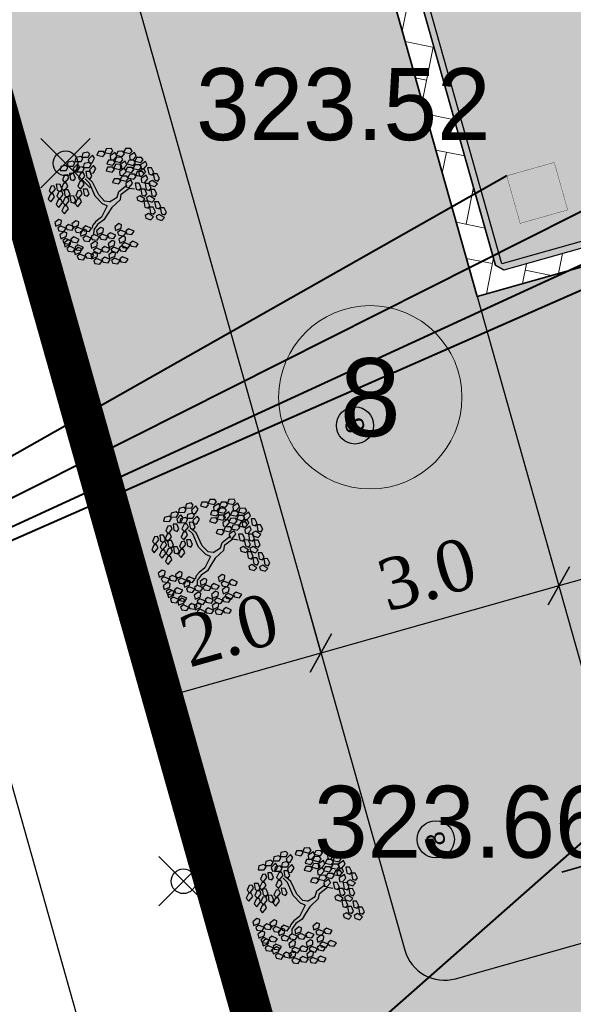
# Model space of a CAD drawing. Header units: metres. Extents: x 703615 to 712205, y 4306166 to 4311183.
# Tile 130 of 256: x 707613 to 707620, y 4308483 to 4308495. Entities that reach past the tile are written whole.
import ezdxf
from ezdxf.enums import TextEntityAlignment as Align

# ---------------------------------------------------------------- set-up
doc = ezdxf.new("R2010")
doc.units = ezdxf.units.M
doc.header["$LTSCALE"] = 0.5
doc.header["$PDMODE"] = 35
doc.header["$PDSIZE"] = 0.3
doc.linetypes.add('JIS_09_08', pattern=[10.75, 8, -0.55, 0.55, -0.55, 0.55, -0.55])
for name, color, linetype in [('(004) Точки рельефа', 7, 'Continuous'), ('zelen', 69, 'Continuous'), ('Номер пп.', 250, 'Continuous')]:
    doc.layers.add(name, color=color, linetype=linetype)
for name, color, linetype, lineweight in [('Граница УЧАСТКА', 7, 'Continuous', 140), ('ПЛАНИРОВКА', 7, 'Continuous', 5), ('尺寸线层', 3, 'Continuous', 18), ('粗实线层', 7, 'Continuous', 35)]:
    doc.layers.add(name, color=color, linetype=linetype, lineweight=lineweight)
doc.layers.add('Штрих ГАЗОН', color=7, linetype='Continuous', true_color=0xc8e389)
doc.layers.add('штрих ПРОЕЗДЫ', color=7, linetype='Continuous', true_color=0x415676)
doc.styles.add('ARIAL', font='arial.ttf', dxfattribs={"height": 1.75})
doc.styles.add('D-431', font='txt')
doc.styles.get("Standard").update_dxf_attribs({"font": 'times.ttf'})
doc.styles.add('Юлия', font='arial.ttf')
doc.styles.add('宋体', font='arial.ttf')
doc.linetypes.add('FENCELINE1', pattern='A,6.35,-2.54,[133,ltypeshp.shx,S=2.54,R=0,X=-2.54,Y=0],-2.54,25.4', length=36.83)
doc.dimstyles.new('300', dxfattribs={"dimscale": 0.5, "dimtxt": 1.25, "dimasz": 0.75, "dimexe": 0, "dimexo": 0, "dimgap": 0.5, "dimtad": 1, "dimdec": 1, "dimzin": 0, "dimdsep": 46, "dimtxsty": 'Standard', "dimblk": 'OBLIQUE', "dimcen": 0, "dimclrd": 256, "dimclre": 256, "dimclrt": 256, "dimadec": 1, "dimazin": 0, "dimtfac": 1, "dimtdec": 1, "dimtofl": 0, "dimtmove": 0, "dimatfit": 3, "dimfxl": 3, "dimtfill": 2, "dimtfillclr": 7, "dimtolj": 1, "dimtzin": 0, "dimlwd": 25, "dimlwe": -1, "dimarcsym": 0})

# ---------------------------------------------------------------- blocks, each defined once
blk = doc.blocks.new('z_98')
at = {"color": 92, "linetype": 'Continuous'}
for p, q in [((-283.2, 404.3), (-250.4, 431.2)), ((-221.2, 417), (-250.6, 376)), ((-250.4, 431.2), (-221.2, 417)), ((-219.5, 428.9), (-186.7, 455.8)), ((-216.1, 404.5), (-219.5, 428.9)), ((-157.5, 441.6), (-186.9, 400.7)), ((-186.7, 455.8), (-157.5, 441.6)), ((-0.5, 417), (15.7, 456.2)), ((13.9, 397), (-0.5, 417)), ((15.7, 456.2), (48.2, 457.4)), ((48.2, 457.4), (41.5, 407.4)), ((55.8, 418.1), (67.1, 445.4)), ((87.8, 379.2), (55.8, 418.1)), ((67.1, 445.4), (91.5, 442.3)), ((91.5, 442.3), (109.1, 403.7)), ((110.1, 404.5), (126.3, 443.6)), ((126.3, 443.6), (158.8, 444.9)), ((158.8, 444.9), (152.1, 394.9)), ((166.4, 405.6), (177.7, 432.8)), ((177.7, 432.8), (202.2, 429.8)), ((183, 389.3), (199.3, 428.5)), ((199.3, 428.5), (231.7, 429.7)), ((202.2, 429.8), (219.7, 391.2)), ((231.7, 429.7), (225.1, 379.7)), ((239.4, 390.4), (250.6, 417.7)), ((250.6, 417.7), (275.1, 414.6)), ((275.1, 414.6), (292.6, 376)), ((-286.6, 358.5), (-236.6, 364.9)), ((-277.1, 327.5), (-286.6, 358.5)), ((-279.9, 379.9), (-283.2, 404.3)), ((-250.6, 376), (-279.9, 379.9)), ((-235.1, 321.8), (-277.1, 327.5)), ((-236.6, 364.9), (-219.5, 340.9)), ((-219.5, 340.9), (-235.1, 321.8)), ((-222, 353.8), (-189.2, 380.7)), ((-218.7, 329.4), (-222, 353.8)), ((-189.4, 325.5), (-218.7, 329.4)), ((-186.9, 400.7), (-216.1, 404.5)), ((-160, 366.5), (-189.4, 325.5)), ((-189.2, 380.7), (-160, 366.5)), ((-158.5, 321.1), (-125.7, 348)), ((-158.3, 378.5), (-125.5, 405.4)), ((-154.9, 354), (-158.3, 378.5)), ((-125.7, 350.2), (-154.9, 354)), ((-96.5, 333.7), (-125.9, 292.8)), ((-96.3, 391.1), (-125.7, 350.2)), ((-125.7, 348), (-96.5, 333.7)), ((-125.5, 405.4), (-96.3, 391.1)), ((-94.8, 345.7), (-61.9, 372.6)), ((-91.4, 321.3), (-94.8, 345.7)), ((-32.7, 358.4), (-62.2, 317.4)), ((-61.9, 372.6), (-32.7, 358.4)), ((41.5, 407.4), (13.9, 397)), ((63.3, 350.2), (74.5, 377.5)), ((95.3, 311.2), (63.3, 350.2)), ((74.5, 377.5), (99, 374.4)), ((109.1, 403.7), (87.8, 379.2)), ((116.5, 335.8), (95.3, 311.2)), ((99, 374.4), (116.5, 335.8)), ((124.5, 384.5), (110.1, 404.5)), ((152.1, 394.9), (124.5, 384.5)), ((198.5, 366.6), (166.4, 405.6)), ((173.9, 337.7), (185.1, 364.9)), ((205.9, 298.7), (173.9, 337.7)), ((197.5, 369.3), (183, 389.3)), ((185.1, 364.9), (209.6, 361.9)), ((225.1, 379.7), (197.5, 369.3)), ((219.7, 391.2), (198.5, 366.6)), ((209.6, 361.9), (227.1, 323.2)), ((271.4, 351.4), (239.4, 390.4)), ((246.8, 322.5), (258, 349.8)), ((258, 349.8), (282.5, 346.7)), ((268.4, 325.2), (284.7, 364.4)), ((292.6, 376), (271.4, 351.4)), ((282.5, 346.7), (300.1, 308.1)), ((284.7, 364.4), (317.1, 365.6)), ((317.1, 365.6), (310.4, 315.6)), ((324.7, 326.3), (336, 353.6)), ((336, 353.6), (360.5, 350.5)), ((360.5, 350.5), (378, 311.9)), ((-417.4, 281.5), (-388.4, 296.2)), ((-415.9, 239.1), (-417.4, 281.5)), ((-373.6, 248), (-394.4, 227)), ((-388.4, 296.2), (-373.6, 248)), ((-339.7, 273.2), (-306.9, 300.1)), ((-336.4, 248.7), (-339.7, 273.2)), ((-307.1, 244.9), (-336.4, 248.7)), ((-277.7, 285.8), (-307.1, 244.9)), ((-306.9, 300.1), (-277.7, 285.8)), ((-276, 297.8), (-243.1, 324.7)), ((-272.6, 273.4), (-276, 297.8)), ((-243.4, 269.5), (-272.6, 273.4)), ((-214, 310.5), (-243.4, 269.5)), ((-243.1, 324.7), (-214, 310.5)), ((-225.4, 308.1), (-175.4, 314.5)), ((-215.9, 277), (-225.4, 308.1)), ((-173.9, 271.4), (-215.9, 277)), ((-175.4, 314.5), (-158.3, 290.5)), ((-158.3, 290.5), (-173.9, 271.4)), ((-161.9, 275.3), (-111.9, 281.7)), ((-152.4, 244.3), (-161.9, 275.3)), ((-155.2, 296.6), (-158.5, 321.1)), ((-125.9, 292.8), (-155.2, 296.6)), ((-120.6, 224.7), (-87.8, 251.6)), ((-111.9, 281.7), (-94.8, 257.7)), ((-94.8, 257.7), (-110.3, 238.6)), ((-62.2, 317.4), (-91.4, 321.3)), ((-87.8, 251.6), (-58.6, 237.3)), ((48.9, 283.4), (65.2, 322.6)), ((63.3, 263.4), (48.9, 283.4)), ((90.9, 273.8), (63.3, 263.4)), ((65.2, 322.6), (97.6, 323.8)), ((97.6, 323.8), (90.9, 273.8)), ((105.3, 284.5), (116.5, 311.8)), ((137.3, 245.5), (105.3, 284.5)), ((116.5, 311.8), (141, 308.7)), ((136, 238), (152.2, 277.2)), ((158.5, 270.1), (137.3, 245.5)), ((141, 308.7), (158.5, 270.1)), ((152.2, 277.2), (184.7, 278.4)), ((184.7, 278.4), (178, 228.4)), ((192.3, 239.2), (203.6, 266.4)), ((203.6, 266.4), (228, 263.4)), ((227.1, 323.2), (205.9, 298.7)), ((228, 263.4), (245.6, 224.7)), ((278.8, 283.5), (246.8, 322.5)), ((282.8, 305.2), (268.4, 325.2)), ((300.1, 308.1), (278.8, 283.5)), ((310.4, 315.6), (282.8, 305.2)), ((356.8, 287.4), (324.7, 326.3)), ((332.2, 258.4), (343.4, 285.7)), ((364.2, 219.4), (332.2, 258.4)), ((343.4, 285.7), (367.9, 282.6)), ((378, 311.9), (356.8, 287.4)), ((367.9, 282.6), (385.4, 244)), ((-436.3, 215.9), (-407.3, 230.5)), ((-434.8, 173.5), (-436.3, 215.9)), ((-413.3, 161.4), (-434.8, 173.5)), ((-394.4, 227), (-415.9, 239.1)), ((-392.5, 182.3), (-413.3, 161.4)), ((-407.3, 230.5), (-392.5, 182.3)), ((-400.4, 143.1), (-375.2, 186.8)), ((-375.2, 186.8), (-345.8, 185.9)), ((-370.4, 155.4), (-341.4, 170.1)), ((-345.8, 185.9), (-340, 161.9)), ((-343.1, 227.4), (-293.1, 233.8)), ((-333.6, 196.3), (-343.1, 227.4)), ((-341.4, 170.1), (-326.6, 121.9)), ((-291.6, 190.7), (-333.6, 196.3)), ((-318.5, 139.5), (-285.7, 166.4)), ((-293.1, 233.8), (-276, 209.8)), ((-276, 209.8), (-291.6, 190.7)), ((-285.7, 166.4), (-256.5, 152.2)), ((-254.8, 164.2), (-222, 191.1)), ((-251.5, 139.8), (-254.8, 164.2)), ((-192.8, 176.9), (-222.2, 135.9)), ((-222, 191.1), (-192.8, 176.9)), ((-184.3, 200), (-151.5, 226.9)), ((-181, 175.6), (-184.3, 200)), ((-151.8, 171.7), (-181, 175.6)), ((-110.3, 238.6), (-152.4, 244.3)), ((-122.3, 212.7), (-151.8, 171.7)), ((-151.5, 226.9), (-122.3, 212.7)), ((-117.3, 200.2), (-120.6, 224.7)), ((-88.1, 196.4), (-117.3, 200.2)), ((-58.6, 237.3), (-88.1, 196.4)), ((112.7, 216.6), (123.9, 243.9)), ((144.7, 177.6), (112.7, 216.6)), ((123.9, 243.9), (148.4, 240.8)), ((150.4, 218.1), (136, 238)), ((165.9, 202.2), (144.7, 177.6)), ((148.4, 240.8), (165.9, 202.2)), ((178, 228.4), (150.4, 218.1)), ((224.3, 200.2), (192.3, 239.2)), ((199.8, 171.2), (211, 198.5)), ((231.8, 132.3), (199.8, 171.2)), ((211, 198.5), (235.5, 195.4)), ((245.6, 224.7), (224.3, 200.2)), ((235.5, 195.4), (253, 156.8)), ((256, 180), (272.2, 219.2)), ((270.4, 160.1), (256, 180)), ((298, 170.5), (270.4, 160.1)), ((272.2, 219.2), (304.7, 220.4)), ((304.7, 220.4), (298, 170.5)), ((312.3, 181.2), (323.6, 208.4)), ((344.3, 142.2), (312.3, 181.2)), ((323.6, 208.4), (348, 205.4)), ((341.1, 202.6), (357.4, 241.8)), ((355.6, 182.6), (341.1, 202.6)), ((365.6, 166.7), (344.3, 142.2)), ((348, 205.4), (365.6, 166.7)), ((383.2, 193), (355.6, 182.6)), ((357.4, 241.8), (389.9, 243)), ((385.4, 244), (364.2, 219.4)), ((389.9, 243), (383.2, 193)), ((397.5, 203.7), (408.7, 231)), ((429.5, 164.8), (397.5, 203.7)), ((408.7, 231), (433.2, 227.9)), ((450.8, 189.3), (429.5, 164.8)), ((433.2, 227.9), (450.8, 189.3)), ((-474, 77.2), (-445, 91.8)), ((-455.1, 142.8), (-426.1, 157.5)), ((-453.5, 100.4), (-455.1, 142.8)), ((-432, 88.3), (-453.5, 100.4)), ((-445, 91.8), (-430.2, 43.6)), ((-411.3, 109.2), (-432, 88.3)), ((-426.1, 157.5), (-411.3, 109.2)), ((-369.9, 131.9), (-400.4, 143.1)), ((-389.3, 89.8), (-360.3, 104.4)), ((-387.7, 47.4), (-389.3, 89.8)), ((-368.8, 113), (-370.4, 155.4)), ((-340, 161.9), (-369.9, 131.9)), ((-347.3, 100.9), (-368.8, 113)), ((-360.3, 104.4), (-345.5, 56.2)), ((-326.6, 121.9), (-347.3, 100.9)), ((-321.9, 93.8), (-271.9, 100.2)), ((-312.4, 62.7), (-321.9, 93.8)), ((-315.2, 115.1), (-318.5, 139.5)), ((-285.9, 111.3), (-315.2, 115.1)), ((-256.5, 152.2), (-285.9, 111.3)), ((-271.9, 100.2), (-254.8, 76.2)), ((-222.2, 135.9), (-251.5, 139.8)), ((-187.8, 154.3), (-137.8, 160.7)), ((-178.3, 123.2), (-187.8, 154.3)), ((-136.2, 117.6), (-178.3, 123.2)), ((-137.8, 160.7), (-120.6, 136.7)), ((-120.6, 136.7), (-136.2, 117.6)), ((159.5, 101.9), (175.8, 141)), ((174, 81.9), (159.5, 101.9)), ((201.6, 92.3), (174, 81.9)), ((175.8, 141), (208.2, 142.3)), ((208.2, 142.3), (201.6, 92.3)), ((215.9, 103), (227.1, 130.3)), ((247.9, 64), (215.9, 103)), ((227.1, 130.3), (251.6, 127.2)), ((253, 156.8), (231.8, 132.3)), ((269.1, 88.6), (247.9, 64)), ((251.6, 127.2), (269.1, 88.6)), ((319.8, 113.2), (331, 140.5)), ((351.8, 74.3), (319.8, 113.2)), ((331, 140.5), (355.5, 137.4)), ((373, 98.8), (351.8, 74.3)), ((355.5, 137.4), (373, 98.8)), ((378.4, 59), (394.6, 98.2)), ((394.6, 98.2), (427.1, 99.4)), ((404.9, 135.8), (416.2, 163.1)), ((436.9, 96.8), (404.9, 135.8)), ((416.2, 163.1), (440.7, 160)), ((427.1, 99.4), (420.4, 49.4)), ((434.7, 60.1), (446, 87.4)), ((458.2, 121.4), (436.9, 96.8)), ((440.7, 160), (458.2, 121.4)), ((446, 87.4), (470.4, 84.3)), ((470.4, 84.3), (488, 45.7)), ((-472.4, 34.8), (-474, 77.2)), ((-450.9, 22.6), (-472.4, 34.8)), ((-430.2, 43.6), (-450.9, 22.6)), ((-438, 4.4), (-412.9, 48.1)), ((-407.6, -6.8), (-438, 4.4)), ((-412.9, 48.1), (-383.4, 47.2)), ((-377.6, 23.2), (-407.6, -6.8)), ((-366.3, 35.3), (-387.7, 47.4)), ((-383.4, 47.2), (-377.6, 23.2)), ((-345.5, 56.2), (-366.3, 35.3)), ((-353.3, 17), (-328.2, 60.7)), ((-322.9, 5.8), (-353.3, 17)), ((-328.2, 60.7), (-298.7, 59.8)), ((-292.9, 35.8), (-322.9, 5.8)), ((-270.4, 57.1), (-312.4, 62.7)), ((-298.7, 59.8), (-292.9, 35.8)), ((-254.8, 76.2), (-270.4, 57.1)), ((223.3, 35.1), (234.5, 62.3)), ((255.3, -3.9), (223.3, 35.1)), ((234.5, 62.3), (259, 59.3)), ((276.6, 20.6), (255.3, -3.9)), ((259, 59.3), (276.6, 20.6)), ((288.9, 38.8), (305.2, 78)), ((303.4, 18.9), (288.9, 38.8)), ((331, 29.3), (303.4, 18.9)), ((305.2, 78), (337.6, 79.2)), ((337.6, 79.2), (331, 29.3)), ((345.3, 40), (356.5, 67.2)), ((377.3, 1), (345.3, 40)), ((356.5, 67.2), (381, 64.2)), ((398.5, 25.5), (377.3, 1)), ((392.8, 39), (378.4, 59)), ((381, 64.2), (398.5, 25.5)), ((420.4, 49.4), (392.8, 39)), ((466.7, 21.1), (434.7, 60.1)), ((442.2, -7.8), (453.4, 19.5)), ((453.4, 19.5), (477.9, 16.4)), ((488, 45.7), (466.7, 21.1)), ((477.9, 16.4), (495.4, -22.2)), ((-452.7, -52.7), (-427.5, -32.3)), ((-442.3, -93.9), (-452.7, -52.7)), ((-427.5, -32.3), (-402.9, -76.3)), ((-402.9, -76.3), (-418.7, -101.2)), ((-306.9, -90.5), (-281.6, -70.1)), ((-281.6, -70.1), (-257, -114.1)), ((168.9, -52), (185.2, -12.8)), ((183.4, -71.9), (168.9, -52)), ((211, -61.5), (183.4, -71.9)), ((185.2, -12.8), (217.6, -11.5)), ((217.6, -11.5), (211, -61.5)), ((225.3, -50.8), (236.5, -23.6)), ((257.3, -89.8), (225.3, -50.8)), ((236.5, -23.6), (261, -26.6)), ((278.5, -65.3), (257.3, -89.8)), ((261, -26.6), (278.5, -65.3)), ((277.1, -57), (293.4, -17.8)), ((291.6, -77), (277.1, -57)), ((319.2, -66.6), (291.6, -77)), ((293.4, -17.8), (325.9, -16.6)), ((325.9, -16.6), (319.2, -66.6)), ((333.5, -55.9), (344.7, -28.6)), ((365.5, -94.8), (333.5, -55.9)), ((344.7, -28.6), (369.2, -31.7)), ((352.7, -28), (364, -0.7)), ((384.7, -66.9), (352.7, -28)), ((364, -0.7), (388.4, -3.8)), ((386.8, -70.3), (365.5, -94.8)), ((369.2, -31.7), (386.8, -70.3)), ((406, -42.4), (384.7, -66.9)), ((388.4, -3.8), (406, -42.4)), ((474.2, -46.8), (442.2, -7.8)), ((495.4, -22.2), (474.2, -46.8)), ((-457.4, -120.9), (-432.1, -100.5)), ((-446.9, -162), (-457.4, -120.9)), ((-423.3, -169.3), (-446.9, -162)), ((-418.7, -101.2), (-442.3, -93.9)), ((-432.1, -100.5), (-407.5, -144.5)), ((-407.5, -144.5), (-423.3, -169.3)), ((-406.8, -184.5), (-391.5, -136.4)), ((-391.5, -136.4), (-362.5, -131.1)), ((-351.8, -153.3), (-374.7, -189)), ((-365.6, -181.4), (-340.4, -160.9)), ((-362.5, -131.1), (-351.8, -153.3)), ((-361, -113.2), (-335.7, -92.8)), ((-350.5, -154.3), (-361, -113.2)), ((-326.9, -161.6), (-350.5, -154.3)), ((-340.4, -160.9), (-315.7, -204.9)), ((-335.7, -92.8), (-311.1, -136.8)), ((-311.1, -136.8), (-326.9, -161.6)), ((-311.5, -158.7), (-286.2, -138.3)), ((-301, -199.8), (-311.5, -158.7)), ((-296.4, -131.6), (-306.9, -90.5)), ((-272.8, -139), (-296.4, -131.6)), ((-286.2, -138.3), (-261.6, -182.3)), ((-257, -114.1), (-272.8, -139)), ((-198.6, -115.8), (-173.4, -95.3)), ((-188.1, -156.9), (-198.6, -115.8)), ((-164.6, -164.2), (-188.1, -156.9)), ((-173.4, -95.3), (-148.7, -139.3)), ((-148.7, -139.3), (-164.6, -164.2)), ((232.7, -118.7), (243.9, -91.5)), ((264.7, -157.7), (232.7, -118.7)), ((243.9, -91.5), (268.4, -94.5)), ((286, -133.2), (264.7, -157.7)), ((268.4, -94.5), (286, -133.2)), ((340.9, -123.8), (352.2, -96.5)), ((372.9, -162.8), (340.9, -123.8)), ((352.2, -96.5), (376.6, -99.6)), ((394.2, -138.2), (372.9, -162.8)), ((376.6, -99.6), (394.2, -138.2)), ((-410.4, -206.6), (-385.2, -186.1)), ((-399.9, -247.7), (-410.4, -206.6)), ((-374.7, -189), (-406.8, -184.5)), ((-385.2, -186.1), (-360.5, -230.1)), ((-360.5, -230.1), (-376.4, -255)), ((-355.1, -222.5), (-365.6, -181.4)), ((-331.6, -229.8), (-355.1, -222.5)), ((-315.7, -204.9), (-331.6, -229.8)), ((-315.1, -245), (-299.7, -196.9)), ((-282.9, -249.5), (-315.1, -245)), ((-277.4, -207.1), (-301, -199.8)), ((-299.7, -196.9), (-270.7, -191.5)), ((-260, -213.8), (-282.9, -249.5)), ((-261.6, -182.3), (-277.4, -207.1)), ((-270.7, -191.5), (-260, -213.8)), ((-261, -222.3), (-245.6, -174.2)), ((-228.8, -226.8), (-261, -222.3)), ((-259.8, -244.4), (-234.6, -223.9)), ((-249.3, -285.5), (-259.8, -244.4)), ((-245.6, -174.2), (-216.6, -168.9)), ((-234.6, -223.9), (-209.9, -267.9)), ((-205.9, -191.1), (-228.8, -226.8)), ((-216.6, -168.9), (-205.9, -191.1)), ((-203.2, -183.9), (-178, -163.5)), ((-192.8, -225), (-203.2, -183.9)), ((-200.9, -249.4), (-175.7, -228.9)), ((-169.2, -232.4), (-192.8, -225)), ((-178, -163.5), (-153.3, -207.5)), ((-175.7, -228.9), (-151.1, -272.9)), ((-153.3, -207.5), (-169.2, -232.4)), ((-152.7, -247.5), (-137.4, -199.5)), ((-137.4, -199.5), (-108.4, -194.1)), ((-97.7, -216.3), (-120.6, -252)), ((-108.4, -194.1), (-97.7, -216.3)), ((-415, -274.7), (-389.8, -254.3)), ((-404.5, -315.8), (-415, -274.7)), ((-381, -323.2), (-404.5, -315.8)), ((-376.4, -255), (-399.9, -247.7)), ((-389.8, -254.3), (-365.1, -298.3)), ((-365.1, -298.3), (-381, -323.2)), ((-364.5, -338.3), (-349.2, -290.3)), ((-349.2, -290.3), (-320.2, -284.9)), ((-309.4, -307.1), (-332.3, -342.8)), ((-320.2, -284.9), (-309.4, -307.1)), ((-318.6, -342.8), (-293.3, -322.3)), ((-313.9, -274.6), (-288.7, -254.2)), ((-303.5, -315.7), (-313.9, -274.6)), ((-279.9, -323), (-303.5, -315.7)), ((-293.3, -322.3), (-268.7, -366.3)), ((-288.7, -254.2), (-264, -298.2)), ((-264, -298.2), (-279.9, -323)), ((-264.4, -312.5), (-239.2, -292.1)), ((-253.9, -353.6), (-264.4, -312.5)), ((-225.8, -292.8), (-249.3, -285.5)), ((-239.2, -292.1), (-214.5, -336.1)), ((-209.9, -267.9), (-225.8, -292.8)), ((-205.6, -317.6), (-180.3, -297.1)), ((-195.1, -358.7), (-205.6, -317.6)), ((-190.5, -290.5), (-200.9, -249.4)), ((-198.6, -328), (-169.6, -322.7)), ((-166.9, -297.8), (-190.5, -290.5)), ((-180.3, -297.1), (-155.7, -341.1)), ((-169.6, -322.7), (-158.9, -344.9)), ((-151.1, -272.9), (-166.9, -297.8)), ((-120.6, -252), (-152.7, -247.5)), ((-116.7, -274.4), (-66.5, -269.6)), ((-108.2, -305.7), (-116.7, -274.4)), ((-66.4, -312.7), (-108.2, -305.7)), ((-66.5, -269.6), (-50.2, -294.1)), ((-50.2, -294.1), (-66.4, -312.7)), ((-56.2, -306.1), (-6, -301.4)), ((-47.7, -337.5), (-56.2, -306.1)), ((-6.9, -283.5), (-0.1, -254.8)), ((30.9, -317), (-6.9, -283.5)), ((-6, -301.4), (10.3, -325.9)), ((10.3, -325.9), (-5.9, -344.5)), ((-0.1, -254.8), (24.6, -254)), ((24.6, -254), (48, -289.4)), ((48, -289.4), (30.9, -317)), ((45.7, -302.1), (95.9, -297.3)), ((54.2, -333.4), (45.7, -302.1)), ((95.9, -297.3), (112.2, -321.9)), ((112.2, -321.9), (96, -340.4)), ((155.5, -311.2), (162.3, -282.5)), ((193.2, -344.7), (155.5, -311.2)), ((162.3, -282.5), (186.9, -281.7)), ((186.9, -281.7), (210.3, -317.1)), ((210.3, -317.1), (193.2, -344.7)), ((-332.3, -342.8), (-364.5, -338.3)), ((-308.1, -383.9), (-318.6, -342.8)), ((-284.5, -391.2), (-308.1, -383.9)), ((-268.7, -366.3), (-284.5, -391.2)), ((-268, -406.4), (-252.7, -358.3)), ((-235.9, -410.9), (-268, -406.4)), ((-230.4, -360.9), (-253.9, -353.6)), ((-252.7, -358.3), (-223.7, -352.9)), ((-213, -375.1), (-235.9, -410.9)), ((-214.5, -336.1), (-230.4, -360.9)), ((-223.7, -352.9), (-213, -375.1)), ((-213.9, -376.1), (-198.6, -328)), ((-181.8, -380.6), (-213.9, -376.1)), ((-210.8, -408), (-160.6, -403.2)), ((-202.3, -439.3), (-210.8, -408)), ((-171.5, -366), (-195.1, -358.7)), ((-158.9, -344.9), (-181.8, -380.6)), ((-155.7, -341.1), (-171.5, -366)), ((-160.6, -403.2), (-144.3, -427.8)), ((-155.1, -381.1), (-139.7, -333.1)), ((-122.9, -385.6), (-155.1, -381.1)), ((-139.7, -333.1), (-110.7, -327.7)), ((-100, -349.9), (-122.9, -385.6)), ((-110.7, -327.7), (-100, -349.9)), ((-101, -417.1), (-94.2, -388.4)), ((-94.2, -388.4), (-69.6, -387.6)), ((-93.1, -352.5), (-42.9, -347.7)), ((-84.7, -383.8), (-93.1, -352.5)), ((-42.8, -390.9), (-84.7, -383.8)), ((-69.6, -387.6), (-46.2, -423)), ((-5.9, -344.5), (-47.7, -337.5)), ((-42.9, -347.7), (-26.6, -372.3)), ((-26.6, -372.3), (-42.8, -390.9)), ((-32.7, -384.3), (17.5, -379.5)), ((-24.2, -415.6), (-32.7, -384.3)), ((16.7, -361.6), (23.5, -332.9)), ((54.4, -395.1), (16.7, -361.6)), ((17.5, -379.5), (33.9, -404)), ((33.9, -404), (17.7, -422.6)), ((23.5, -332.9), (48.1, -332.1)), ((48.1, -332.1), (71.5, -367.5)), ((96, -340.4), (54.2, -333.4)), ((71.5, -367.5), (54.4, -395.1)), ((76.3, -387.8), (126.5, -383)), ((84.8, -419.1), (76.3, -387.8)), ((106.1, -333.9), (156.4, -329.1)), ((114.6, -365.2), (106.1, -333.9)), ((156.5, -372.2), (114.6, -365.2)), ((126.5, -383), (142.8, -407.6)), ((142.8, -407.6), (126.6, -426.2)), ((156.4, -329.1), (172.7, -353.6)), ((172.7, -353.6), (156.5, -372.2)), ((186.1, -396.9), (192.9, -368.2)), ((223.8, -430.4), (186.1, -396.9)), ((192.9, -368.2), (217.5, -367.4)), ((217.5, -367.4), (240.9, -402.8)), ((240.9, -402.8), (223.8, -430.4)), ((-160.5, -446.3), (-202.3, -439.3)), ((-144.3, -427.8), (-160.5, -446.3)), ((-150.3, -439.8), (-100.1, -435)), ((-141.9, -471.1), (-150.3, -439.8)), ((-100, -478.1), (-141.9, -471.1)), ((-63.3, -450.6), (-101, -417.1)), ((-100.1, -435), (-83.8, -459.5)), ((-83.8, -459.5), (-100, -478.1)), ((-46.2, -423), (-63.3, -450.6)), ((17.7, -422.6), (-24.2, -415.6)), ((126.6, -426.2), (84.8, -419.1)), ((136.8, -419.6), (187, -414.8)), ((145.3, -450.9), (136.8, -419.6)), ((187.1, -457.9), (145.3, -450.9)), ((187, -414.8), (203.3, -439.3)), ((203.3, -439.3), (187.1, -457.9))]:
    blk.add_line(p, q, dxfattribs=at)
at = {"color": 33, "linetype": 'Continuous'}
for p, q in [((122.4, 158.8), (145.9, 174)), ((162.4, 161.3), (202.4, 174)), ((-221.2, 63), (-265.9, 93.3)), ((-221.2, 90.7), (-263.6, 116)), ((-103.5, 75.6), (-221.2, 90.7)), ((77.7, 70.6), (101.2, 126)), ((101.2, 126), (122.4, 158.8)), ((105.9, 58), (127.1, 118.5)), ((127.1, 118.5), (162.4, 161.3)), ((-105.9, 42.8), (-221.2, 63)), ((-42.3, 10.1), (-105.9, 42.8)), ((-25.9, 32.8), (-103.5, 75.6)), ((-25.9, -27.8), (-42.3, 10.1)), ((0, 0), (-25.9, 32.8)), ((0, 0), (77.7, 70.6)), ((23.5, -32.8), (68.3, 17.6)), ((68.3, 17.6), (105.9, 58)), ((-25.9, -27.8), (-47, -98.4)), ((23.5, -32.8), (-21.2, -121.1)), ((-87.1, -123.6), (-120, -204.3)), ((-61.2, -138.7), (-91.8, -216.8)), ((-47, -98.4), (-87.1, -123.6)), ((-21.2, -121.1), (-61.2, -138.7)), ((-91.8, -216.8), (-73, -257.2))]:
    blk.add_line(p, q, dxfattribs=at)
blk = doc.blocks.new('*X28')
at = {"layer": '粗实线层'}
blk.add_hatch(color=256, dxfattribs=at).paths.add_polyline_path([(1726, 0), (726, 125), (726, -125)], flags=0)
blk.add_line((0, 0), (1726, 0), dxfattribs=at)
blk = doc.blocks.new('sdgdhjk')
for points in [[(-0.08, 6.9), (-0.08, 8.9), (0, 8.98), (12, 8.98), (12.08, 8.9), (12.08, 6.9), (12, 6.82), (0, 6.82)], [(0, 8.9), (12, 8.9), (12, 6.9), (0, 6.9)]]:
    blk.add_lwpolyline(points, close=True)
at = {"color": 0, "ltscale": 10, "const_width": 0.0035}
blk.add_lwpolyline([(1.013, 8.554), (1.013, 7.954), (0.413, 7.954), (0.413, 8.554)], close=True, dxfattribs=at)
blk = doc.blocks.new('нум1')
at = {"layer": 'Номер пп.', "ltscale": 100, "true_color": 0xffffff}
h = blk.add_hatch(color=7, dxfattribs=at)
edge = h.paths.add_edge_path()
edge.add_arc((0, 0), 3.515, 0, 360)
at = {"layer": 'Номер пп.', "color": 18, "lineweight": 15, "true_color": 0x000000}
blk.add_circle((0, 0), 3.515, dxfattribs=at)
at = {"layer": 'Номер пп.', "color": 0, "ltscale": 100, "style": 'Юлия'}
blk.add_attdef('ЦИФРА', text='', height=4, dxfattribs=at).set_placement((0, 0), align=Align.MIDDLE_CENTER)
blk = doc.blocks.new('_Oblique')
at = {"color": 0, "linetype": 'ByBlock', "lineweight": -2}
blk.add_line((-0.5, -0.5), (0.5, 0.5), dxfattribs=at)
blk = doc.blocks.new('*D110')
at = {"transparency": 16777216}
for p, q in [((707619.546, 4308505.116), (707618.466, 4308504.811)), ((707622.947, 4308493.441), (707621.768, 4308493.108))]:
    blk.add_line(p, q, dxfattribs=at)
at = {"lineweight": 25, "transparency": 16777216}
blk.add_line((707618.466, 4308504.811), (707621.768, 4308493.108), dxfattribs=at)
at = {"layer": 'Defpoints', "color": 0, "lineweight": 50, "transparency": 16777216}
for p in [(707619.546, 4308505.116), (707622.947, 4308493.441), (707621.768, 4308493.108)]:
    blk.add_point(p, dxfattribs=at)
at = {"lineweight": 25, "transparency": 16777216, "xscale": 0.375, "yscale": 0.375, "zscale": 0.375}
for p, rotation in [((707618.466, 4308504.811), 105.760043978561), ((707621.768, 4308493.108), 285.760043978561)]:
    blk.add_blockref('_Oblique', p, dxfattribs=dict(at, rotation=rotation))
at = {"lineweight": 30, "transparency": 16777216, "insert": (707620.665, 4308499.114), "char_height": 0.625, "attachment_point": 5, "rotation": 285.76, "bg_fill": 1, "box_fill_scale": 1.1, "bg_fill_color": 7, "bg_fill_true_color": 16777215, "bg_fill_transparency": 0}
blk.add_mtext('\\A1;12.2', dxfattribs=at)
blk = doc.blocks.new('*D145')
at = {"transparency": 16777216}
for p, q in [((707621.75, 4308489.752), (707621.927, 4308489.127)), ((707619.495, 4308489.279), (707619.714, 4308488.503))]:
    blk.add_line(p, q, dxfattribs=at)
at = {"lineweight": 25, "transparency": 16777216}
blk.add_line((707621.927, 4308489.127), (707619.714, 4308488.503), dxfattribs=at)
at = {"layer": 'Defpoints', "color": 0, "lineweight": 50, "transparency": 16777216}
for p in [(707621.75, 4308489.752), (707619.495, 4308489.279), (707619.714, 4308488.503)]:
    blk.add_point(p, dxfattribs=at)
at = {"lineweight": 25, "transparency": 16777216, "xscale": 0.375, "yscale": 0.375, "zscale": 0.375}
for p, rotation in [((707621.927, 4308489.127), 15.76004399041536), ((707619.714, 4308488.503), 195.7600439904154)]:
    blk.add_blockref('_Oblique', p, dxfattribs=dict(at, rotation=rotation))
at = {"lineweight": 30, "transparency": 16777216, "insert": (707620.666, 4308489.363), "char_height": 0.625, "attachment_point": 5, "rotation": 15.76, "bg_fill": 1, "box_fill_scale": 1.1, "bg_fill_color": 7, "bg_fill_true_color": 16777215, "bg_fill_transparency": 0}
blk.add_mtext('\\A1;2.3', dxfattribs=at)
blk = doc.blocks.new('*D146')
at = {"transparency": 16777216}
for p, q in [((707619.495, 4308489.279), (707619.714, 4308488.503)), ((707616.597, 4308488.496), (707616.825, 4308487.688))]:
    blk.add_line(p, q, dxfattribs=at)
at = {"lineweight": 25, "transparency": 16777216}
blk.add_line((707619.714, 4308488.503), (707616.825, 4308487.688), dxfattribs=at)
at = {"layer": 'Defpoints', "color": 0, "lineweight": 50, "transparency": 16777216}
for p in [(707619.495, 4308489.279), (707616.597, 4308488.496), (707616.825, 4308487.688)]:
    blk.add_point(p, dxfattribs=at)
at = {"lineweight": 25, "transparency": 16777216, "xscale": 0.375, "yscale": 0.375, "zscale": 0.375}
for p, rotation in [((707619.714, 4308488.503), 15.76004399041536), ((707616.825, 4308487.688), 195.7600439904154)]:
    blk.add_blockref('_Oblique', p, dxfattribs=dict(at, rotation=rotation))
at = {"lineweight": 30, "transparency": 16777216, "insert": (707618.115, 4308488.643), "char_height": 0.625, "attachment_point": 5, "rotation": 15.76, "bg_fill": 1, "box_fill_scale": 1.1, "bg_fill_color": 7, "bg_fill_true_color": 16777215, "bg_fill_transparency": 0}
blk.add_mtext('\\A1;3.0', dxfattribs=at)
blk = doc.blocks.new('*D147')
at = {"transparency": 16777216}
for p, q in [((707616.597, 4308488.496), (707616.825, 4308487.688)), ((707614.757, 4308487.658), (707614.901, 4308487.145))]:
    blk.add_line(p, q, dxfattribs=at)
at = {"lineweight": 25, "transparency": 16777216}
blk.add_line((707616.825, 4308487.688), (707614.901, 4308487.145), dxfattribs=at)
at = {"layer": 'Defpoints', "color": 0, "lineweight": 50, "transparency": 16777216}
for p in [(707616.597, 4308488.496), (707614.757, 4308487.658), (707614.901, 4308487.145)]:
    blk.add_point(p, dxfattribs=at)
at = {"lineweight": 25, "transparency": 16777216, "xscale": 0.375, "yscale": 0.375, "zscale": 0.375}
for p, rotation in [((707616.825, 4308487.688), 15.76004399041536), ((707614.901, 4308487.145), 195.7600439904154)]:
    blk.add_blockref('_Oblique', p, dxfattribs=dict(at, rotation=rotation))
at = {"lineweight": 30, "transparency": 16777216, "insert": (707615.709, 4308487.964), "char_height": 0.625, "attachment_point": 5, "rotation": 15.76, "bg_fill": 1, "box_fill_scale": 1.1, "bg_fill_color": 7, "bg_fill_true_color": 16777215, "bg_fill_transparency": 0}
blk.add_mtext('\\A1;2.0', dxfattribs=at)
blk = doc.blocks.new('*D152')
at = {"transparency": 16777216}
for p, q in [((707606.924, 4308515.412), (707604.949, 4308514.854)), ((707616.973, 4308479.803), (707614.999, 4308479.245))]:
    blk.add_line(p, q, dxfattribs=at)
at = {"lineweight": 25, "transparency": 16777216}
blk.add_line((707614.999, 4308479.245), (707604.949, 4308514.854), dxfattribs=at)
at = {"layer": 'Defpoints', "color": 0, "transparency": 16777216}
for p in [(707606.924, 4308515.412), (707604.949, 4308514.854), (707616.973, 4308479.803)]:
    blk.add_point(p, dxfattribs=at)
at = {"lineweight": 25, "transparency": 16777216, "xscale": 0.375, "yscale": 0.375, "zscale": 0.375}
for p, rotation in [((707604.949, 4308514.854), 105.7600439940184), ((707614.999, 4308479.245), 285.7600439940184)]:
    blk.add_blockref('_Oblique', p, dxfattribs=dict(at, rotation=rotation))
at = {"lineweight": 30, "transparency": 16777216, "insert": (707610.515, 4308497.203), "char_height": 0.625, "attachment_point": 5, "rotation": 285.76, "bg_fill": 1, "box_fill_scale": 1.1, "bg_fill_color": 7, "bg_fill_true_color": 16777215, "bg_fill_transparency": 0}
blk.add_mtext('\\A1;37.0', dxfattribs=at)

msp = doc.modelspace()

# ---------------------------------------------------------------- hatches: boundary and pattern name
at = {"lineweight": 5, "transparency": 33554610}
h = msp.add_hatch(dxfattribs=at)
h.set_pattern_fill('AR-HBONE', color=256, scale=0.004, angle=123.76)
h.set_pattern_definition([(168.760043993, (5051952.1615, 4797165.5166), (-0.477819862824, -0.319390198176), [1.2192, -0.4064]), (258.760043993, (5051951.76288, 4797165.5958), (-0.477819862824, -0.319390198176), [1.2192, -0.4064])])
h.paths.add_polyline_path([(707615.299, 4308504.146), (707618.721, 4308492.02), (707628.002, 4308494.639), (707624.58, 4308506.765)])
h.paths.add_polyline_path([(707615.743, 4308504.043), (707617.668, 4308504.586), (707617.767, 4308504.531), (707621.026, 4308492.982), (707620.971, 4308492.883), (707619.046, 4308492.34), (707618.948, 4308492.395), (707615.688, 4308503.944)], flags=16)
h.paths.add_polyline_path([(707617.902, 4308504.569), (707617.957, 4308504.667), (707619.882, 4308505.21), (707619.981, 4308505.155), (707623.24, 4308493.606), (707623.185, 4308493.508), (707621.26, 4308492.964), (707621.161, 4308493.02)], flags=16)
h.paths.add_polyline_path([(707620.115, 4308505.193), (707620.171, 4308505.292), (707622.095, 4308505.835), (707622.194, 4308505.78), (707625.453, 4308494.231), (707625.398, 4308494.132), (707623.473, 4308493.589), (707623.375, 4308493.644)], flags=16)
h.paths.add_polyline_path([(707622.329, 4308505.818), (707622.384, 4308505.917), (707624.309, 4308506.46), (707624.408, 4308506.405), (707627.667, 4308494.856), (707627.612, 4308494.757), (707625.687, 4308494.214), (707625.588, 4308494.269)], flags=16)
at = {"lineweight": 30, "transparency": 33554610}
h = msp.add_hatch(color=1, dxfattribs=at)
h.dxf.hatch_style = 1
h.paths.add_polyline_path([(707620.971, 4308492.883), (707619.046, 4308492.34), (707618.948, 4308492.395), (707615.688, 4308503.944), (707615.743, 4308504.043), (707617.668, 4308504.586), (707617.767, 4308504.531), (707621.026, 4308492.982)])
at = {"layer": 'Штрих ГАЗОН', "lineweight": 0, "transparency": 33554610}
h = msp.add_hatch(color=64, dxfattribs=at)
h.dxf.hatch_style = 1
edge = h.paths.add_edge_path()
edge.add_line((707615.299, 4308504.146), (707615.163, 4308504.627))
edge.add_arc((707615.644, 4308504.763), 0.5, 105.76, 195.76, ccw=False)
edge.add_line((707615.508, 4308505.244), (707632.351, 4308509.997))
edge.add_line((707632.351, 4308509.997), (707639.109, 4308486.05))
edge.add_line((707639.109, 4308486.05), (707616.973, 4308479.803))
edge.add_line((707616.973, 4308479.803), (707606.924, 4308515.412))
edge.add_line((707606.924, 4308515.412), (707629.059, 4308521.659))
edge.add_line((707629.059, 4308521.659), (707631.536, 4308512.884))
edge.add_line((707631.536, 4308512.884), (707623.778, 4308510.695))
edge.add_arc((707623.643, 4308511.176), 0.5, 195.76, 285.76, ccw=False)
edge.add_line((707623.161, 4308511.041), (707622.645, 4308512.869))
edge.add_line((707622.645, 4308512.869), (707627.939, 4308514.363))
edge.add_line((707627.939, 4308514.363), (707626.961, 4308517.828))
edge.add_line((707626.961, 4308517.828), (707621.668, 4308516.334))
edge.add_line((707621.668, 4308516.334), (707621.26, 4308517.778))
edge.add_arc((707620.779, 4308517.642), 0.5, 15.76, 105.76)
edge.add_line((707620.643, 4308518.123), (707609.633, 4308515.016))
edge.add_arc((707609.769, 4308514.535), 0.5, 105.76, 195.76)
edge.add_line((707609.288, 4308514.399), (707617.844, 4308484.076))
edge.add_arc((707618.325, 4308484.212), 0.5, 195.76, 285.76)
edge.add_line((707618.461, 4308483.731), (707623.084, 4308485.037))
edge.add_line((707623.084, 4308485.037), (707629.433, 4308486.84))
edge.add_line((707629.433, 4308486.84), (707628.099, 4308491.555))
edge.add_line((707628.099, 4308491.555), (707621.75, 4308489.752))
edge.add_line((707621.75, 4308489.752), (707622.403, 4308487.443))
edge.add_line((707622.403, 4308487.443), (707620.672, 4308486.953))
edge.add_arc((707620.536, 4308487.434), 0.5, 195.76, 285.76, ccw=False)
edge.add_line((707620.055, 4308487.299), (707618.721, 4308492.019))
edge.add_line((707618.721, 4308492.019), (707628.002, 4308494.639))
edge.add_line((707628.002, 4308494.639), (707624.58, 4308506.765))
edge.add_line((707624.58, 4308506.765), (707615.299, 4308504.146))
h.paths.add_polyline_path([(707630.732, 4308489.591), (707630.026, 4308492.093), (707632.528, 4308492.799), (707633.234, 4308490.297)], flags=16)
at = {"layer": 'штрих ПРОЕЗДЫ', "lineweight": 0, "ltscale": 100, "true_color": 0x5b78a4, "transparency": 33554559}
h = msp.add_hatch(color=155, dxfattribs=at)
h.dxf.hatch_style = 1
h.paths.add_polyline_path([(707614.211, 4308508), (707612.581, 4308513.775), (707620.127, 4308515.904), (707621.756, 4308510.129)], flags=16)
edge = h.paths.add_edge_path()
edge.add_line((707632.351, 4308509.997), (707631.533, 4308512.895))
edge.add_line((707631.533, 4308512.895), (707631.533, 4308512.895))
edge.add_line((707631.533, 4308512.895), (707623.779, 4308510.695))
edge.add_arc((707623.643, 4308511.176), 0.5, 195.76, 285.76, ccw=False)
edge.add_line((707623.162, 4308511.041), (707621.26, 4308517.778))
edge.add_arc((707620.779, 4308517.642), 0.5, 15.76, 105.76)
edge.add_line((707620.643, 4308518.123), (707609.633, 4308515.016))
edge.add_arc((707609.769, 4308514.535), 0.5, 105.76, 195.76)
edge.add_line((707609.288, 4308514.399), (707611.189, 4308507.662))
edge.add_line((707611.189, 4308507.662), (707617.844, 4308484.076))
edge.add_arc((707618.325, 4308484.212), 0.5, 195.7987, 285.7987)
edge.add_line((707618.461, 4308483.731), (707623.084, 4308485.037))
edge.add_line((707623.084, 4308485.037), (707622.403, 4308487.443))
edge.add_line((707622.403, 4308487.443), (707620.673, 4308486.954))
edge.add_arc((707620.536, 4308487.435), 0.5, 195.7987, 285.8303, ccw=False)
edge.add_line((707620.055, 4308487.298), (707618.721, 4308492.02))
edge.add_line((707618.721, 4308492.02), (707615.299, 4308504.146))
edge.add_line((707615.299, 4308504.146), (707615.299, 4308504.146))
edge.add_line((707615.299, 4308504.146), (707615.163, 4308504.627))
edge.add_arc((707615.644, 4308504.763), 0.5, 105.76, 195.7602, ccw=False)
edge.add_line((707615.508, 4308505.244), (707632.351, 4308509.997))

# ---------------------------------------------------------------- linework, layer by layer
at = {"color": 1, "linetype": 'FENCELINE1', "lineweight": 30, "ltscale": 0.08, "elevation": 2.203}
msp.add_lwpolyline([(707631.536, 4308512.885), (707629.06, 4308521.659), (707606.924, 4308515.412), (707616.973, 4308479.803), (707639.109, 4308486.05), (707632.351, 4308509.997)], dxfattribs=at)
at = {"lineweight": 30, "elevation": 2.203}
for points in [[(707615.299, 4308504.146), (707615.163, 4308504.627, -0.414214), (707615.508, 4308505.244), (707632.351, 4308509.997), (707632.745, 4308510.109, -0.423574), (707636.471, 4308507.944), (707634.3, 4308516.695, -0.404508), (707632.207, 4308513.087), (707631.533, 4308512.895), (707623.779, 4308510.695, -0.414214), (707623.162, 4308511.041), (707621.26, 4308517.778, 0.414214), (707620.643, 4308518.123), (707609.633, 4308515.016, 0.414214), (707609.288, 4308514.399), (707617.844, 4308484.076, 0.414214), (707618.461, 4308483.731), (707623.084, 4308485.037)], [(707618.721, 4308492.02), (707620.055, 4308487.299, 0.414214), (707620.672, 4308486.953), (707622.403, 4308487.443)]]:
    msp.add_lwpolyline(points, format="xyb", dxfattribs=at)
msp.add_lwpolyline([(707620.971, 4308492.883), (707619.046, 4308492.34), (707618.948, 4308492.395), (707615.688, 4308503.944), (707615.743, 4308504.043), (707617.668, 4308504.586), (707617.767, 4308504.531), (707621.026, 4308492.982)], close=True, dxfattribs=at)
at = {"color": 7, "lineweight": 40, "flags": 128}
for points in [[(707605.011, 4308485.519), (707626.474, 4308494.948)], [(707605.011, 4308485.519), (707624, 4308494.25)], [(707605.011, 4308485.519), (707621.687, 4308493.909)], [(707619.082, 4308493.485), (707605.011, 4308485.519), (707588.771, 4308485.519)], [(707624.926, 4308489.731), (707611.226, 4308477.662), (707594.986, 4308477.662)]]:
    msp.add_lwpolyline(points, dxfattribs=at)
at = {"color": 0, "linetype": 'ByBlock', "lineweight": -2, "transparency": 16777216}
for p in [(707613.721, 4308493.638, 323.522), (707615.154, 4308484.915, 323.662)]:
    msp.add_point(p, dxfattribs=at)
at = {"layer": 'Граница УЧАСТКА', "linetype": 'JIS_09_08', "lineweight": 30, "ltscale": 1.5, "const_width": 0.5, "elevation": -321.744}
msp.add_lwpolyline([(707639.109, 4308486.05), (707629.06, 4308521.659), (707606.924, 4308515.412), (707616.973, 4308479.803)], close=True, dxfattribs=at)
at = {"layer": '尺寸线层', "color": 240, "lineweight": 30, "true_color": 0xed1f24}
for centre in [(707617.238, 4308490.453, 2.203), (707618.22, 4308485.424, 2.203)]:
    msp.add_circle(centre, 0.226, dxfattribs=at)
at = {"layer": '粗实线层', "elevation": 2.203}
msp.add_lwpolyline([(707618.721, 4308492.02), (707628.002, 4308494.639), (707624.58, 4308506.765), (707615.299, 4308504.146)], close=True, dxfattribs=at)

# ---------------------------------------------------------------- block references
at = {"lineweight": 30, "rotation": 105.7600439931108}
msp.add_blockref('sdgdhjk', (707627.59, 4308494.834, 2.203), dxfattribs=at)
at = {"color": 18, "ltscale": 0.5, "true_color": 0x000000}
ref = msp.add_blockref('нум1', (707617.424, 4308490.795, 2.203), dxfattribs=dict(at, xscale=0.316722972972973, yscale=0.316722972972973, zscale=0.316722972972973))
ref.add_attrib('ЦИФРА', '8', dxfattribs={"layer": 'ПЛАНИРОВКА', "color": 18, "ltscale": 100, "true_color": 0x000000, "height": 0.95, "style": 'ARIAL'}).set_placement((707617.424, 4308490.795, 2.203), align=Align.MIDDLE_CENTER)
at = {"layer": 'zelen', "xscale": -0.001463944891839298, "yscale": 0.001463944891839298, "zscale": 0.001463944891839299, "rotation": 105.7600439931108}
for p in [(707614.227, 4308493.122, 2.203), (707615.484, 4308488.86, 2.203), (707616.634, 4308484.626, 2.203)]:
    msp.add_blockref('z_98', p, dxfattribs=at)
at = {"layer": '粗实线层', "xscale": -0.001, "yscale": 0.001, "zscale": 0.001, "rotation": 195.8507013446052}
msp.add_blockref('*X28', (707619.751, 4308485.026, 2.203), dxfattribs=at)

# ---------------------------------------------------------------- texts
at = {"layer": '(004) Точки рельефа', "style": 'D-431'}
for s, p in [('323.52', (707615.307, 4308493.919, 323.522)), ('323.66', (707616.74, 4308485.2, 323.662))]:
    msp.add_text(s, height=0.875, dxfattribs=at).set_placement(p)
at = {"layer": '尺寸线层', "color": 240, "lineweight": 30, "true_color": 0xed1f24, "char_height": 0.225, "attachment_point": 5, "rotation": 105.76, "style": '宋体'}
for insert in [(707617.237, 4308490.453, 2.203), (707618.219, 4308485.424, 2.203)]:
    msp.add_mtext('8', dxfattribs=dict(at, insert=insert))

# ---------------------------------------------------------------- dimensions: what is measured, and where the dimension line sits
at = {"color": 4, "lineweight": 30}
dim = msp.add_aligned_dim(p1=(707616.973, 4308479.803, 2.203), p2=(707606.924, 4308515.412, 2.203), distance=2.052, dimstyle='300', dxfattribs=at)
dim.commit()
dim.dimension.update_dxf_attribs({"geometry": '*D152', "text_midpoint": (707610.515, 4308497.203, 2.203)})
for base, p1, p2, angle, picture, middle in [((707621.768, 4308493.108, 2.203), (707619.546, 4308505.116, 2.203), (707622.947, 4308493.441, 2.203), 285.76, '*D110', (707620.665, 4308499.114, 2.203)), ((707619.714, 4308488.503, 2.203), (707621.75, 4308489.752, 2.203), (707619.495, 4308489.279, 2.203), 195.76, '*D145', (707620.666, 4308489.363, 2.203)), ((707616.825, 4308487.688, 2.203), (707619.495, 4308489.279, 2.203), (707616.597, 4308488.496, 2.203), 195.76, '*D146', (707618.115, 4308488.643, 2.203)), ((707614.901, 4308487.145, 2.203), (707616.597, 4308488.496, 2.203), (707614.757, 4308487.658, 2.203), 195.76, '*D147', (707615.709, 4308487.964, 2.203))]:
    dim = msp.add_linear_dim(base=base, p1=p1, p2=p2, angle=angle, dimstyle='300', override={"dimtmove": 1}, dxfattribs=at)
    dim.commit()
    dim.dimension.update_dxf_attribs({"geometry": picture, "text_midpoint": middle})

doc.saveas('drawing.dxf')
